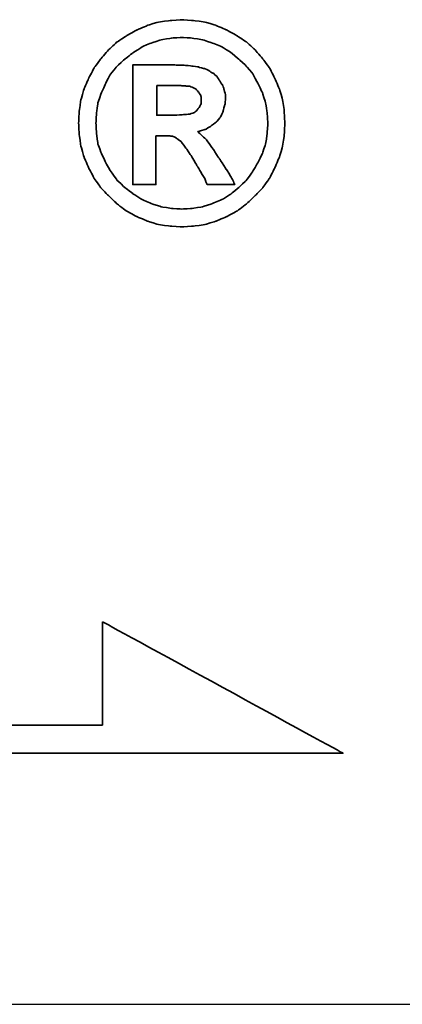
# Model space of a CAD drawing. Header units: millimetres. Extents: x 953 to 1193, y 90 to 173.
# Tile 36 of 42: x 1132.83 to 1133.258, y 109.2 to 110.301. Entities that reach past the tile are written whole.
import ezdxf

# ---------------------------------------------------------------- set-up
doc = ezdxf.new("R2010")
doc.units = ezdxf.units.MM
doc.header["$LTSCALE"] = 0.1
for name, color, linetype in [('DIM', 4, 'CONTINUOUS'), ('layer 1', 7, 'CONTINUOUS'), ('OUT', 3, 'CONTINUOUS')]:
    doc.layers.add(name, color=color, linetype=linetype)

# ---------------------------------------------------------------- blocks, each defined once
blk = doc.blocks.new('TBI MOTION logo(完整正式版)')
at = {"layer": 'layer 1', "color": 22, "lineweight": 35}
for points, knots in [([(81.20634, 4.98624), (81.20634, 4.98624), (81.18649, 5.32862), (81.18649, 5.32862), (81.18649, 5.32862), (81.18649, 5.32862), (81.13886, 5.66206), (81.13886, 5.66206), (81.13886, 5.66206), (81.13886, 5.66206), (81.04359, 5.97764), (81.04359, 5.97764), (81.04359, 5.97764), (81.04359, 5.97764), (80.91061, 6.29124), (80.91061, 6.29124), (80.91061, 6.29124), (80.91061, 6.29124), (80.75778, 6.58697), (80.75778, 6.58697), (80.75778, 6.58697), (80.75778, 6.58697), (80.5593, 6.85294), (80.5593, 6.85294), (80.5593, 6.85294), (80.5593, 6.85294), (80.33105, 7.1189), (80.33105, 7.1189), (80.33105, 7.1189), (80.33105, 7.1189), (80.09287, 7.33921), (80.09287, 7.33921), (80.09287, 7.33921), (80.09287, 7.33921), (79.815, 7.51982), (79.815, 7.51982), (79.815, 7.51982), (79.815, 7.51982), (79.51133, 7.69051), (79.51133, 7.69051), (79.51133, 7.69051), (79.51133, 7.69051), (79.19773, 7.8235), (79.19773, 7.8235), (79.19773, 7.8235), (79.19773, 7.8235), (78.88215, 7.91877), (78.88215, 7.91877), (78.88215, 7.91877), (78.88215, 7.91877), (78.54871, 7.95846), (78.54871, 7.95846), (78.54871, 7.95846), (78.54871, 7.95846), (78.21526, 7.98625), (78.21526, 7.98625), (78.21526, 7.98625), (78.21526, 7.98625), (77.87388, 7.95846), (77.87388, 7.95846), (77.87388, 7.95846), (77.87388, 7.95846), (77.54044, 7.91877), (77.54044, 7.91877), (77.54044, 7.91877), (77.54044, 7.91877), (77.22485, 7.8235), (77.22485, 7.8235), (77.22485, 7.8235), (77.22485, 7.8235), (76.91027, 7.69051), (76.91027, 7.69051), (76.91027, 7.69051), (76.91027, 7.69051), (76.6056, 7.51982), (76.6056, 7.51982), (76.6056, 7.51982), (76.6056, 7.51982), (76.32972, 7.33921), (76.32972, 7.33921), (76.32972, 7.33921), (76.32972, 7.33921), (76.09154, 7.1189), (76.09154, 7.1189), (76.09154, 7.1189), (76.09154, 7.1189), (75.86329, 6.85294), (75.86329, 6.85294), (75.86329, 6.85294), (75.86329, 6.85294), (75.66382, 6.58697), (75.66382, 6.58697), (75.66382, 6.58697), (75.66382, 6.58697), (75.51099, 6.29124), (75.51099, 6.29124), (75.51099, 6.29124), (75.51099, 6.29124), (75.37702, 5.97764), (75.37702, 5.97764), (75.37702, 5.97764), (75.37702, 5.97764), (75.28175, 5.66206), (75.28175, 5.66206), (75.28175, 5.66206), (75.28175, 5.66206), (75.23411, 5.32862), (75.23411, 5.32862), (75.23411, 5.32862), (75.23411, 5.32862), (75.21625, 4.98624), (75.21625, 4.98624), (75.21625, 4.98624), (75.21625, 4.98624), (75.23411, 4.6528), (75.23411, 4.6528), (75.23411, 4.6528), (75.23411, 4.6528), (75.28175, 4.32035), (75.28175, 4.32035), (75.28175, 4.32035), (75.28175, 4.32035), (75.37702, 3.99583), (75.37702, 3.99583), (75.37702, 3.99583), (75.37702, 3.99583), (75.51099, 3.68224), (75.51099, 3.68224), (75.51099, 3.68224), (75.51099, 3.68224), (75.66382, 3.38749), (75.66382, 3.38749), (75.66382, 3.38749), (75.66382, 3.38749), (75.86329, 3.10963), (75.86329, 3.10963), (75.86329, 3.10963), (75.86329, 3.10963), (76.09154, 2.87145), (76.09154, 2.87145), (76.09154, 2.87145), (76.09154, 2.87145), (76.32972, 2.6432), (76.32972, 2.6432), (76.32972, 2.6432), (76.32972, 2.6432), (76.6056, 2.43381), (76.6056, 2.43381), (76.6056, 2.43381), (76.6056, 2.43381), (76.91027, 2.27205), (76.91027, 2.27205), (76.91027, 2.27205), (76.91027, 2.27205), (77.22485, 2.13906), (77.22485, 2.13906), (77.22485, 2.13906), (77.22485, 2.13906), (77.54044, 2.0438), (77.54044, 2.0438), (77.54044, 2.0438), (77.54044, 2.0438), (77.87388, 1.99616), (77.87388, 1.99616), (77.87388, 1.99616), (77.87388, 1.99616), (78.21526, 1.97631), (78.21526, 1.97631), (78.21526, 1.97631), (78.21526, 1.97631), (78.54871, 1.99616), (78.54871, 1.99616), (78.54871, 1.99616), (78.54871, 1.99616), (78.88215, 2.0438), (78.88215, 2.0438), (78.88215, 2.0438), (78.88215, 2.0438), (79.19773, 2.13906), (79.19773, 2.13906), (79.19773, 2.13906), (79.19773, 2.13906), (79.51133, 2.27205), (79.51133, 2.27205), (79.51133, 2.27205), (79.51133, 2.27205), (79.815, 2.43381), (79.815, 2.43381), (79.815, 2.43381), (79.815, 2.43381), (80.09287, 2.6432), (80.09287, 2.6432), (80.09287, 2.6432), (80.09287, 2.6432), (80.33105, 2.87145), (80.33105, 2.87145), (80.33105, 2.87145), (80.33105, 2.87145), (80.5593, 3.10963), (80.5593, 3.10963), (80.5593, 3.10963), (80.5593, 3.10963), (80.75778, 3.38749), (80.75778, 3.38749), (80.75778, 3.38749), (80.75778, 3.38749), (80.91061, 3.68224), (80.91061, 3.68224), (80.91061, 3.68224), (80.91061, 3.68224), (81.04359, 3.99583), (81.04359, 3.99583), (81.04359, 3.99583), (81.04359, 3.99583), (81.13886, 4.32035), (81.13886, 4.32035), (81.13886, 4.32035), (81.13886, 4.32035), (81.18649, 4.6528), (81.18649, 4.6528), (81.18649, 4.6528), (81.18649, 4.6528), (81.20634, 4.98624), (81.20634, 4.98624)], [0, 0, 0, 0, 0.01785714, 0.01785714, 0.01785714, 0.01785715, 0.03571429, 0.03571429, 0.03571429, 0.0357143, 0.05357143, 0.05357143, 0.05357143, 0.05357144, 0.07142857, 0.07142857, 0.07142857, 0.07142858, 0.08928571, 0.08928571, 0.08928571, 0.08928572, 0.10714286, 0.10714286, 0.10714286, 0.10714287, 0.125, 0.125, 0.125, 0.12500001, 0.14285714, 0.14285714, 0.14285714, 0.14285715, 0.16071429, 0.16071429, 0.16071429, 0.1607143, 0.17857143, 0.17857143, 0.17857143, 0.17857144, 0.19642857, 0.19642857, 0.19642857, 0.19642858, 0.21428571, 0.21428571, 0.21428571, 0.21428572, 0.23214286, 0.23214286, 0.23214286, 0.23214287, 0.25, 0.25, 0.25, 0.25000001, 0.26785714, 0.26785714, 0.26785714, 0.26785715, 0.28571429, 0.28571429, 0.28571429, 0.2857143, 0.30357143, 0.30357143, 0.30357143, 0.30357144, 0.32142857, 0.32142857, 0.32142857, 0.32142858, 0.33928571, 0.33928571, 0.33928571, 0.33928572, 0.35714286, 0.35714286, 0.35714286, 0.35714287, 0.375, 0.375, 0.375, 0.37500001, 0.39285714, 0.39285714, 0.39285714, 0.39285715, 0.41071429, 0.41071429, 0.41071429, 0.4107143, 0.42857143, 0.42857143, 0.42857143, 0.42857144, 0.44642857, 0.44642857, 0.44642857, 0.44642858, 0.46428571, 0.46428571, 0.46428571, 0.46428572, 0.48214286, 0.48214286, 0.48214286, 0.48214287, 0.5, 0.5, 0.5, 0.50000001, 0.51785714, 0.51785714, 0.51785714, 0.51785715, 0.53571429, 0.53571429, 0.53571429, 0.5357143, 0.55357143, 0.55357143, 0.55357143, 0.55357144, 0.57142857, 0.57142857, 0.57142857, 0.57142858, 0.58928571, 0.58928571, 0.58928571, 0.58928572, 0.60714286, 0.60714286, 0.60714286, 0.60714287, 0.625, 0.625, 0.625, 0.62500001, 0.64285714, 0.64285714, 0.64285714, 0.64285715, 0.66071429, 0.66071429, 0.66071429, 0.6607143, 0.67857143, 0.67857143, 0.67857143, 0.67857144, 0.69642857, 0.69642857, 0.69642857, 0.69642858, 0.71428571, 0.71428571, 0.71428571, 0.71428572, 0.73214286, 0.73214286, 0.73214286, 0.73214287, 0.75, 0.75, 0.75, 0.75000001, 0.76785714, 0.76785714, 0.76785714, 0.76785715, 0.78571429, 0.78571429, 0.78571429, 0.7857143, 0.80357143, 0.80357143, 0.80357143, 0.80357144, 0.82142857, 0.82142857, 0.82142857, 0.82142858, 0.83928571, 0.83928571, 0.83928571, 0.83928572, 0.85714286, 0.85714286, 0.85714286, 0.85714287, 0.875, 0.875, 0.875, 0.87500001, 0.89285714, 0.89285714, 0.89285714, 0.89285715, 0.91071429, 0.91071429, 0.91071429, 0.9107143, 0.92857143, 0.92857143, 0.92857143, 0.92857144, 0.94642857, 0.94642857, 0.94642857, 0.94642858, 0.96428571, 0.96428571, 0.96428571, 0.96428572, 0.98214286, 0.98214286, 0.98214286, 0.98214287, 1, 1, 1, 1]), ([(80.71014, 4.98624), (80.71014, 4.98624), (80.69129, 5.29091), (80.69129, 5.29091), (80.69129, 5.29091), (80.69129, 5.29091), (80.64464, 5.57672), (80.64464, 5.57672), (80.64464, 5.57672), (80.64464, 5.57672), (80.54937, 5.87245), (80.54937, 5.87245), (80.54937, 5.87245), (80.54937, 5.87245), (80.41639, 6.14833), (80.41639, 6.14833), (80.41639, 6.14833), (80.41639, 6.14833), (80.27349, 6.41429), (80.27349, 6.41429), (80.27349, 6.41429), (80.27349, 6.41429), (80.08295, 6.64255), (80.08295, 6.64255), (80.08295, 6.64255), (80.08295, 6.64255), (79.86264, 6.84301), (79.86264, 6.84301), (79.86264, 6.84301), (79.86264, 6.84301), (79.63439, 7.03355), (79.63439, 7.03355), (79.63439, 7.03355), (79.63439, 7.03355), (79.37835, 7.1963), (79.37835, 7.1963), (79.37835, 7.1963), (79.37835, 7.1963), (79.10246, 7.30944), (79.10246, 7.30944), (79.10246, 7.30944), (79.10246, 7.30944), (78.81665, 7.40471), (78.81665, 7.40471), (78.81665, 7.40471), (78.81665, 7.40471), (78.511, 7.45234), (78.511, 7.45234), (78.511, 7.45234), (78.511, 7.45234), (78.21526, 7.47219), (78.21526, 7.47219), (78.21526, 7.47219), (78.21526, 7.47219), (77.9106, 7.45234), (77.9106, 7.45234), (77.9106, 7.45234), (77.9106, 7.45234), (77.61685, 7.40471), (77.61685, 7.40471), (77.61685, 7.40471), (77.61685, 7.40471), (77.32012, 7.30944), (77.32012, 7.30944), (77.32012, 7.30944), (77.32012, 7.30944), (77.06309, 7.1963), (77.06309, 7.1963), (77.06309, 7.1963), (77.06309, 7.1963), (76.80606, 7.03355), (76.80606, 7.03355), (76.80606, 7.03355), (76.80606, 7.03355), (76.55797, 6.84301), (76.55797, 6.84301), (76.55797, 6.84301), (76.55797, 6.84301), (76.34063, 6.64255), (76.34063, 6.64255), (76.34063, 6.64255), (76.34063, 6.64255), (76.1491, 6.41429), (76.1491, 6.41429), (76.1491, 6.41429), (76.1491, 6.41429), (76.0062, 6.14833), (76.0062, 6.14833), (76.0062, 6.14833), (76.0062, 6.14833), (75.88314, 5.87245), (75.88314, 5.87245), (75.88314, 5.87245), (75.88314, 5.87245), (75.77794, 5.57672), (75.77794, 5.57672), (75.77794, 5.57672), (75.77794, 5.57672), (75.73924, 5.29091), (75.73924, 5.29091), (75.73924, 5.29091), (75.73924, 5.29091), (75.72039, 4.98624), (75.72039, 4.98624), (75.72039, 4.98624), (75.72039, 4.98624), (75.73924, 4.67165), (75.73924, 4.67165), (75.73924, 4.67165), (75.73924, 4.67165), (75.77794, 4.37791), (75.77794, 4.37791), (75.77794, 4.37791), (75.77794, 4.37791), (75.88314, 4.10102), (75.88314, 4.10102), (75.88314, 4.10102), (75.88314, 4.10102), (76.0062, 3.83407), (76.0062, 3.83407), (76.0062, 3.83407), (76.0062, 3.83407), (76.15902, 3.56811), (76.15902, 3.56811), (76.15902, 3.56811), (76.15902, 3.56811), (76.34063, 3.32001), (76.34063, 3.32001), (76.34063, 3.32001), (76.34063, 3.32001), (76.55797, 3.11955), (76.55797, 3.11955), (76.55797, 3.11955), (76.55797, 3.11955), (76.80606, 2.92901), (76.80606, 2.92901), (76.80606, 2.92901), (76.80606, 2.92901), (77.06309, 2.76725), (77.06309, 2.76725), (77.06309, 2.76725), (77.06309, 2.76725), (77.32012, 2.65412), (77.32012, 2.65412), (77.32012, 2.65412), (77.32012, 2.65412), (77.61685, 2.55786), (77.61685, 2.55786), (77.61685, 2.55786), (77.61685, 2.55786), (77.9106, 2.51022), (77.9106, 2.51022), (77.9106, 2.51022), (77.9106, 2.51022), (78.21526, 2.49137), (78.21526, 2.49137), (78.21526, 2.49137), (78.21526, 2.49137), (78.511, 2.51022), (78.511, 2.51022), (78.511, 2.51022), (78.511, 2.51022), (78.81665, 2.55786), (78.81665, 2.55786), (78.81665, 2.55786), (78.81665, 2.55786), (79.10246, 2.65412), (79.10246, 2.65412), (79.10246, 2.65412), (79.10246, 2.65412), (79.37835, 2.76725), (79.37835, 2.76725), (79.37835, 2.76725), (79.37835, 2.76725), (79.63439, 2.92901), (79.63439, 2.92901), (79.63439, 2.92901), (79.63439, 2.92901), (79.86264, 3.11955), (79.86264, 3.11955), (79.86264, 3.11955), (79.86264, 3.11955), (80.08295, 3.32001), (80.08295, 3.32001), (80.08295, 3.32001), (80.08295, 3.32001), (80.26356, 3.56811), (80.26356, 3.56811), (80.26356, 3.56811), (80.26356, 3.56811), (80.41639, 3.83407), (80.41639, 3.83407), (80.41639, 3.83407), (80.41639, 3.83407), (80.54937, 4.10102), (80.54937, 4.10102), (80.54937, 4.10102), (80.54937, 4.10102), (80.64464, 4.37791), (80.64464, 4.37791), (80.64464, 4.37791), (80.64464, 4.37791), (80.69129, 4.67165), (80.69129, 4.67165), (80.69129, 4.67165), (80.69129, 4.67165), (80.71014, 4.98624), (80.71014, 4.98624)], [0, 0, 0, 0, 0.01923077, 0.01923077, 0.01923077, 0.01923078, 0.03846154, 0.03846154, 0.03846154, 0.03846155, 0.05769231, 0.05769231, 0.05769231, 0.05769232, 0.07692308, 0.07692308, 0.07692308, 0.07692309, 0.09615385, 0.09615385, 0.09615385, 0.09615386, 0.11538462, 0.11538462, 0.11538462, 0.11538463, 0.13461538, 0.13461538, 0.13461538, 0.13461539, 0.15384615, 0.15384615, 0.15384615, 0.15384616, 0.17307692, 0.17307692, 0.17307692, 0.17307693, 0.19230769, 0.19230769, 0.19230769, 0.1923077, 0.21153846, 0.21153846, 0.21153846, 0.21153847, 0.23076923, 0.23076923, 0.23076923, 0.23076924, 0.25, 0.25, 0.25, 0.25000001, 0.26923077, 0.26923077, 0.26923077, 0.26923078, 0.28846154, 0.28846154, 0.28846154, 0.28846155, 0.30769231, 0.30769231, 0.30769231, 0.30769232, 0.32692308, 0.32692308, 0.32692308, 0.32692309, 0.34615385, 0.34615385, 0.34615385, 0.34615386, 0.36538462, 0.36538462, 0.36538462, 0.36538463, 0.38461538, 0.38461538, 0.38461538, 0.38461539, 0.40384615, 0.40384615, 0.40384615, 0.40384616, 0.42307692, 0.42307692, 0.42307692, 0.42307693, 0.44230769, 0.44230769, 0.44230769, 0.4423077, 0.46153846, 0.46153846, 0.46153846, 0.46153847, 0.48076923, 0.48076923, 0.48076923, 0.48076924, 0.5, 0.5, 0.5, 0.50000001, 0.51923077, 0.51923077, 0.51923077, 0.51923078, 0.53846154, 0.53846154, 0.53846154, 0.53846155, 0.55769231, 0.55769231, 0.55769231, 0.55769232, 0.57692308, 0.57692308, 0.57692308, 0.57692309, 0.59615385, 0.59615385, 0.59615385, 0.59615386, 0.61538462, 0.61538462, 0.61538462, 0.61538463, 0.63461538, 0.63461538, 0.63461538, 0.63461539, 0.65384615, 0.65384615, 0.65384615, 0.65384616, 0.67307692, 0.67307692, 0.67307692, 0.67307693, 0.69230769, 0.69230769, 0.69230769, 0.6923077, 0.71153846, 0.71153846, 0.71153846, 0.71153847, 0.73076923, 0.73076923, 0.73076923, 0.73076924, 0.75, 0.75, 0.75, 0.75000001, 0.76923077, 0.76923077, 0.76923077, 0.76923078, 0.78846154, 0.78846154, 0.78846154, 0.78846155, 0.80769231, 0.80769231, 0.80769231, 0.80769232, 0.82692308, 0.82692308, 0.82692308, 0.82692309, 0.84615385, 0.84615385, 0.84615385, 0.84615386, 0.86538462, 0.86538462, 0.86538462, 0.86538463, 0.88461538, 0.88461538, 0.88461538, 0.88461539, 0.90384615, 0.90384615, 0.90384615, 0.90384616, 0.92307692, 0.92307692, 0.92307692, 0.92307693, 0.94230769, 0.94230769, 0.94230769, 0.9423077, 0.96153846, 0.96153846, 0.96153846, 0.96153847, 0.98076923, 0.98076923, 0.98076923, 0.98076924, 1, 1, 1, 1]), ([(76.78721, 3.2823), (76.78721, 3.2823), (76.78721, 3.32001), (76.78721, 3.32001), (76.78721, 3.32001), (76.78721, 3.32001), (76.78721, 3.42422), (76.78721, 3.42422), (76.78721, 3.42422), (76.78721, 3.42422), (76.78721, 3.59689), (76.78721, 3.59689), (76.78721, 3.59689), (76.78721, 3.59689), (76.78721, 3.80529), (76.78721, 3.80529), (76.78721, 3.80529), (76.78721, 3.80529), (76.78721, 4.0524), (76.78721, 4.0524), (76.78721, 4.0524), (76.78721, 4.0524), (76.78721, 4.32035), (76.78721, 4.32035), (76.78721, 4.32035), (76.78721, 4.32035), (76.78721, 4.92868), (76.78721, 4.92868), (76.78721, 4.92868), (76.78721, 4.92868), (76.78721, 5.53801), (76.78721, 5.53801), (76.78721, 5.53801), (76.78721, 5.53801), (76.78721, 5.82482), (76.78721, 5.82482), (76.78721, 5.82482), (76.78721, 5.82482), (76.78721, 6.07291), (76.78721, 6.07291), (76.78721, 6.07291), (76.78721, 6.07291), (76.78721, 6.30017), (76.78721, 6.30017), (76.78721, 6.30017), (76.78721, 6.30017), (76.78721, 6.45399), (76.78721, 6.45399), (76.78721, 6.45399), (76.78721, 6.45399), (76.78721, 6.5572), (76.78721, 6.5572), (76.78721, 6.5572), (76.78721, 6.5572), (76.78721, 6.59689), (76.78721, 6.59689), (76.78721, 6.59689), (76.78721, 6.59689), (76.78721, 6.67232), (76.78721, 6.67232), (76.78721, 6.67232), (76.78721, 6.67232), (76.8537, 6.67232), (76.8537, 6.67232), (76.8537, 6.67232), (76.8537, 6.67232), (76.87355, 6.67232), (76.87355, 6.67232), (76.87355, 6.67232), (76.87355, 6.67232), (76.91027, 6.67232), (76.91027, 6.67232), (76.91027, 6.67232), (76.91027, 6.67232), (77.04424, 6.67232), (77.04424, 6.67232), (77.04424, 6.67232), (77.04424, 6.67232), (77.22485, 6.67232), (77.22485, 6.67232), (77.22485, 6.67232), (77.22485, 6.67232), (77.43524, 6.67232), (77.43524, 6.67232), (77.43524, 6.67232), (77.43524, 6.67232), (77.65357, 6.67232), (77.65357, 6.67232), (77.65357, 6.67232), (77.65357, 6.67232), (77.82625, 6.67232), (77.82625, 6.67232), (77.82625, 6.67232), (77.82625, 6.67232), (77.94037, 6.67232), (77.94037, 6.67232), (77.94037, 6.67232), (77.94037, 6.67232), (77.97709, 6.67232), (77.97709, 6.67232), (77.97709, 6.67232), (77.97709, 6.67232), (77.99694, 6.67232), (77.99694, 6.67232), (77.99694, 6.67232), (77.99694, 6.67232), (78.00686, 6.67232), (78.00686, 6.67232), (78.00686, 6.67232), (78.00686, 6.67232), (78.28275, 6.6624), (78.28275, 6.6624), (78.28275, 6.6624), (78.28275, 6.6624), (78.50107, 6.64255), (78.50107, 6.64255), (78.50107, 6.64255), (78.50107, 6.64255), (78.511, 6.64255), (78.511, 6.64255), (78.511, 6.64255), (78.511, 6.64255), (78.70154, 6.61476), (78.70154, 6.61476), (78.70154, 6.61476), (78.70154, 6.61476), (78.70154, 6.60483), (78.70154, 6.60483), (78.70154, 6.60483), (78.70154, 6.60483), (78.86429, 6.56713), (78.86429, 6.56713), (78.86429, 6.56713), (78.86429, 6.56713), (78.87223, 6.56713), (78.87223, 6.56713), (78.87223, 6.56713), (78.87223, 6.56713), (78.99727, 6.51056), (78.99727, 6.51056), (78.99727, 6.51056), (78.99727, 6.51056), (79.00719, 6.51056), (79.00719, 6.51056), (79.00719, 6.51056), (79.00719, 6.51056), (79.00719, 6.50162), (79.00719, 6.50162), (79.00719, 6.50162), (79.00719, 6.50162), (79.1104, 6.43415), (79.1104, 6.43415), (79.1104, 6.43415), (79.1104, 6.43415), (79.12132, 6.43415), (79.12132, 6.43415), (79.12132, 6.43415), (79.12132, 6.43415), (79.22552, 6.34781), (79.22552, 6.34781), (79.22552, 6.34781), (79.22552, 6.34781), (79.23544, 6.33888), (79.23544, 6.33888), (79.23544, 6.33888), (79.23544, 6.33888), (79.23544, 6.32895), (79.23544, 6.32895), (79.23544, 6.32895), (79.23544, 6.32895), (79.31087, 6.21483), (79.31087, 6.21483), (79.31087, 6.21483), (79.31087, 6.21483), (79.38629, 6.1007), (79.38629, 6.1007), (79.38629, 6.1007), (79.38629, 6.1007), (79.3972, 6.1007), (79.3972, 6.1007), (79.3972, 6.1007), (79.3972, 6.1007), (79.3972, 6.09078), (79.3972, 6.09078), (79.3972, 6.09078), (79.3972, 6.09078), (79.43392, 5.97764), (79.43392, 5.97764), (79.43392, 5.97764), (79.43392, 5.97764), (79.43392, 5.96772), (79.43392, 5.96772), (79.43392, 5.96772), (79.43392, 5.96772), (79.47362, 5.83474), (79.47362, 5.83474), (79.47362, 5.83474), (79.47362, 5.83474), (79.48156, 5.82482), (79.48156, 5.82482), (79.48156, 5.82482), (79.48156, 5.82482), (79.48156, 5.69977), (79.48156, 5.69977), (79.48156, 5.69977), (79.48156, 5.69977), (79.48156, 5.69183), (79.48156, 5.69183), (79.48156, 5.69183), (79.48156, 5.69183), (79.4637, 5.51915), (79.4637, 5.51915), (79.4637, 5.51915), (79.4637, 5.51915), (79.4637, 5.51122), (79.4637, 5.51122), (79.4637, 5.51122), (79.4637, 5.51122), (79.45377, 5.51122), (79.45377, 5.51122), (79.45377, 5.51122), (79.45377, 5.51122), (79.41507, 5.34847), (79.41507, 5.34847), (79.41507, 5.34847), (79.41507, 5.34847), (79.41507, 5.33854), (79.41507, 5.33854), (79.41507, 5.33854), (79.41507, 5.33854), (79.41507, 5.32862), (79.41507, 5.32862), (79.41507, 5.32862), (79.41507, 5.32862), (79.33865, 5.16785), (79.33865, 5.16785), (79.33865, 5.16785), (79.33865, 5.16785), (79.33071, 5.15693), (79.33071, 5.15693), (79.33071, 5.15693), (79.33071, 5.15693), (79.2156, 5.02495), (79.2156, 5.02495), (79.2156, 5.02495), (79.2156, 5.02495), (79.20567, 5.01502), (79.20567, 5.01502), (79.20567, 5.01502), (79.20567, 5.01502), (79.05483, 4.89991), (79.05483, 4.89991), (79.05483, 4.89991), (79.05483, 4.89991), (79.04491, 4.89197), (79.04491, 4.89197), (79.04491, 4.89197), (79.04491, 4.89197), (78.89208, 4.7967), (78.89208, 4.7967), (78.89208, 4.7967), (78.89208, 4.7967), (78.88215, 4.7967), (78.88215, 4.7967), (78.88215, 4.7967), (78.88215, 4.7967), (78.69161, 4.73913), (78.69161, 4.73913), (78.69161, 4.73913), (78.69161, 4.73913), (78.68169, 4.73913), (78.68169, 4.73913), (78.68169, 4.73913), (78.68169, 4.73913), (78.68169, 4.72921), (78.68169, 4.72921), (78.68169, 4.72921), (78.68169, 4.72921), (78.78688, 4.63394), (78.78688, 4.63394), (78.78688, 4.63394), (78.78688, 4.63394), (78.902, 4.52875), (78.902, 4.52875), (78.902, 4.52875), (78.902, 4.52875), (78.91093, 4.52081), (78.91093, 4.52081), (78.91093, 4.52081), (78.91093, 4.52081), (79.02506, 4.36798), (79.02506, 4.36798), (79.02506, 4.36798), (79.02506, 4.36798), (79.1501, 4.1953), (79.1501, 4.1953), (79.1501, 4.1953), (79.1501, 4.1953), (79.1501, 4.18736), (79.1501, 4.18736), (79.1501, 4.18736), (79.1501, 4.18736), (79.29201, 3.96705), (79.29201, 3.96705), (79.29201, 3.96705), (79.29201, 3.96705), (79.31087, 3.93828), (79.31087, 3.93828), (79.31087, 3.93828), (79.31087, 3.93828), (79.32079, 3.93828), (79.32079, 3.93828), (79.32079, 3.93828), (79.32079, 3.93828), (79.3585, 3.87178), (79.3585, 3.87178), (79.3585, 3.87178), (79.3585, 3.87178), (79.50141, 3.64353), (79.50141, 3.64353), (79.50141, 3.64353), (79.50141, 3.64353), (79.51133, 3.64353), (79.51133, 3.64353), (79.51133, 3.64353), (79.51133, 3.64353), (79.64431, 3.41528), (79.64431, 3.41528), (79.64431, 3.41528), (79.64431, 3.41528), (79.68202, 3.3478), (79.68202, 3.3478), (79.68202, 3.3478), (79.68202, 3.3478), (79.70187, 3.31009), (79.70187, 3.31009), (79.70187, 3.31009), (79.70187, 3.31009), (79.7495, 3.2049), (79.7495, 3.2049), (79.7495, 3.2049), (79.7495, 3.2049), (79.64431, 3.2049), (79.64431, 3.2049), (79.64431, 3.2049), (79.64431, 3.2049), (79.62546, 3.2049), (79.62546, 3.2049), (79.62546, 3.2049), (79.62546, 3.2049), (79.53912, 3.2049), (79.53912, 3.2049), (79.53912, 3.2049), (79.53912, 3.2049), (79.31087, 3.2049), (79.31087, 3.2049), (79.31087, 3.2049), (79.31087, 3.2049), (79.08262, 3.2049), (79.08262, 3.2049), (79.08262, 3.2049), (79.08262, 3.2049), (79.00719, 3.2049), (79.00719, 3.2049), (79.00719, 3.2049), (79.00719, 3.2049), (78.98735, 3.2049), (78.98735, 3.2049), (78.98735, 3.2049), (78.98735, 3.2049), (78.94964, 3.2049), (78.94964, 3.2049), (78.94964, 3.2049), (78.94964, 3.2049), (78.92979, 3.24459), (78.92979, 3.24459), (78.92979, 3.24459), (78.92979, 3.24459), (78.91093, 3.2823), (78.91093, 3.2823), (78.91093, 3.2823), (78.91093, 3.2823), (78.91093, 3.29223), (78.91093, 3.29223), (78.91093, 3.29223), (78.91093, 3.29223), (78.89208, 3.3478), (78.89208, 3.3478), (78.89208, 3.3478), (78.89208, 3.3478), (78.78688, 3.52048), (78.78688, 3.52048), (78.78688, 3.52048), (78.78688, 3.52048), (78.69161, 3.7001), (78.69161, 3.7001), (78.69161, 3.7001), (78.69161, 3.7001), (78.6539, 3.7388), (78.6539, 3.7388), (78.6539, 3.7388), (78.6539, 3.7388), (78.64398, 3.74873), (78.64398, 3.74873), (78.64398, 3.74873), (78.64398, 3.74873), (78.64398, 3.75766), (78.64398, 3.75766), (78.64398, 3.75766), (78.64398, 3.75766), (78.63405, 3.78644), (78.63405, 3.78644), (78.63405, 3.78644), (78.63405, 3.78644), (78.48321, 4.04347), (78.48321, 4.04347), (78.48321, 4.04347), (78.48321, 4.04347), (78.33038, 4.2618), (78.33038, 4.2618), (78.33038, 4.2618), (78.33038, 4.2618), (78.20732, 4.43447), (78.20732, 4.43447), (78.20732, 4.43447), (78.20732, 4.43447), (78.09221, 4.52081), (78.09221, 4.52081), (78.09221, 4.52081), (78.09221, 4.52081), (78.02472, 4.56845), (78.02472, 4.56845), (78.02472, 4.56845), (78.02472, 4.56845), (77.9493, 4.60616), (77.9493, 4.60616), (77.9493, 4.60616), (77.9493, 4.60616), (77.8451, 4.61608), (77.8451, 4.61608), (77.8451, 4.61608), (77.8451, 4.61608), (77.71113, 4.61608), (77.71113, 4.61608), (77.71113, 4.61608), (77.71113, 4.61608), (77.69128, 4.61608), (77.69128, 4.61608), (77.69128, 4.61608), (77.69128, 4.61608), (77.67342, 4.61608), (77.67342, 4.61608), (77.67342, 4.61608), (77.67342, 4.61608), (77.5583, 4.61608), (77.5583, 4.61608), (77.5583, 4.61608), (77.5583, 4.61608), (77.46303, 4.61608), (77.46303, 4.61608), (77.46303, 4.61608), (77.46303, 4.61608), (77.46303, 4.54761), (77.46303, 4.54761), (77.46303, 4.54761), (77.46303, 4.54761), (77.46303, 4.47318), (77.46303, 4.47318), (77.46303, 4.47318), (77.46303, 4.47318), (77.46303, 4.24294), (77.46303, 4.24294), (77.46303, 4.24294), (77.46303, 4.24294), (77.46303, 3.99583), (77.46303, 3.99583), (77.46303, 3.99583), (77.46303, 3.99583), (77.46303, 3.72888), (77.46303, 3.72888), (77.46303, 3.72888), (77.46303, 3.72888), (77.46303, 3.51055), (77.46303, 3.51055), (77.46303, 3.51055), (77.46303, 3.51055), (77.46303, 3.42422), (77.46303, 3.42422), (77.46303, 3.42422), (77.46303, 3.42422), (77.46303, 3.35773), (77.46303, 3.35773), (77.46303, 3.35773), (77.46303, 3.35773), (77.46303, 3.30017), (77.46303, 3.30017), (77.46303, 3.30017), (77.46303, 3.30017), (77.46303, 3.2823), (77.46303, 3.2823), (77.46303, 3.2823), (77.46303, 3.2823), (77.46303, 3.2049), (77.46303, 3.2049), (77.46303, 3.2049), (77.46303, 3.2049), (77.39753, 3.2049), (77.39753, 3.2049), (77.39753, 3.2049), (77.39753, 3.2049), (77.37768, 3.2049), (77.37768, 3.2049), (77.37768, 3.2049), (77.37768, 3.2049), (77.32012, 3.2049), (77.32012, 3.2049), (77.32012, 3.2049), (77.32012, 3.2049), (77.12165, 3.2049), (77.12165, 3.2049), (77.12165, 3.2049), (77.12165, 3.2049), (76.94897, 3.2049), (76.94897, 3.2049), (76.94897, 3.2049), (76.94897, 3.2049), (76.8924, 3.2049), (76.8924, 3.2049), (76.8924, 3.2049), (76.8924, 3.2049), (76.8537, 3.2049), (76.8537, 3.2049), (76.8537, 3.2049), (76.8537, 3.2049), (76.78721, 3.2049), (76.78721, 3.2049), (76.78721, 3.2049), (76.78721, 3.2049), (76.78721, 3.2823), (76.78721, 3.2823)], [0, 0, 0, 0, 0.00740741, 0.00740741, 0.00740741, 0.00740742, 0.01481481, 0.01481481, 0.01481481, 0.01481482, 0.02222222, 0.02222222, 0.02222222, 0.02222223, 0.02962963, 0.02962963, 0.02962963, 0.02962964, 0.03703704, 0.03703704, 0.03703704, 0.03703705, 0.04444444, 0.04444444, 0.04444444, 0.04444445, 0.05185185, 0.05185185, 0.05185185, 0.05185186, 0.05925926, 0.05925926, 0.05925926, 0.05925927, 0.06666667, 0.06666667, 0.06666667, 0.06666668, 0.07407407, 0.07407407, 0.07407407, 0.07407408, 0.08148148, 0.08148148, 0.08148148, 0.08148149, 0.08888889, 0.08888889, 0.08888889, 0.0888889, 0.0962963, 0.0962963, 0.0962963, 0.09629631, 0.1037037, 0.1037037, 0.1037037, 0.10370371, 0.11111111, 0.11111111, 0.11111111, 0.11111112, 0.11851852, 0.11851852, 0.11851852, 0.11851853, 0.12592593, 0.12592593, 0.12592593, 0.12592594, 0.13333333, 0.13333333, 0.13333333, 0.13333334, 0.14074074, 0.14074074, 0.14074074, 0.14074075, 0.14814815, 0.14814815, 0.14814815, 0.14814816, 0.15555556, 0.15555556, 0.15555556, 0.15555557, 0.16296296, 0.16296296, 0.16296296, 0.16296297, 0.17037037, 0.17037037, 0.17037037, 0.17037038, 0.17777778, 0.17777778, 0.17777778, 0.17777779, 0.18518519, 0.18518519, 0.18518519, 0.1851852, 0.19259259, 0.19259259, 0.19259259, 0.1925926, 0.2, 0.2, 0.2, 0.20000001, 0.20740741, 0.20740741, 0.20740741, 0.20740742, 0.21481481, 0.21481481, 0.21481481, 0.21481482, 0.22222222, 0.22222222, 0.22222222, 0.22222223, 0.22962963, 0.22962963, 0.22962963, 0.22962964, 0.23703704, 0.23703704, 0.23703704, 0.23703705, 0.24444444, 0.24444444, 0.24444444, 0.24444445, 0.25185185, 0.25185185, 0.25185185, 0.25185186, 0.25925926, 0.25925926, 0.25925926, 0.25925927, 0.26666667, 0.26666667, 0.26666667, 0.26666668, 0.27407407, 0.27407407, 0.27407407, 0.27407408, 0.28148148, 0.28148148, 0.28148148, 0.28148149, 0.28888889, 0.28888889, 0.28888889, 0.2888889, 0.2962963, 0.2962963, 0.2962963, 0.29629631, 0.3037037, 0.3037037, 0.3037037, 0.30370371, 0.31111111, 0.31111111, 0.31111111, 0.31111112, 0.31851852, 0.31851852, 0.31851852, 0.31851853, 0.32592593, 0.32592593, 0.32592593, 0.32592594, 0.33333333, 0.33333333, 0.33333333, 0.33333334, 0.34074074, 0.34074074, 0.34074074, 0.34074075, 0.34814815, 0.34814815, 0.34814815, 0.34814816, 0.35555556, 0.35555556, 0.35555556, 0.35555557, 0.36296296, 0.36296296, 0.36296296, 0.36296297, 0.37037037, 0.37037037, 0.37037037, 0.37037038, 0.37777778, 0.37777778, 0.37777778, 0.37777779, 0.38518519, 0.38518519, 0.38518519, 0.3851852, 0.39259259, 0.39259259, 0.39259259, 0.3925926, 0.4, 0.4, 0.4, 0.40000001, 0.40740741, 0.40740741, 0.40740741, 0.40740742, 0.41481481, 0.41481481, 0.41481481, 0.41481482, 0.42222222, 0.42222222, 0.42222222, 0.42222223, 0.42962963, 0.42962963, 0.42962963, 0.42962964, 0.43703704, 0.43703704, 0.43703704, 0.43703705, 0.44444444, 0.44444444, 0.44444444, 0.44444445, 0.45185185, 0.45185185, 0.45185185, 0.45185186, 0.45925926, 0.45925926, 0.45925926, 0.45925927, 0.46666667, 0.46666667, 0.46666667, 0.46666668, 0.47407407, 0.47407407, 0.47407407, 0.47407408, 0.48148148, 0.48148148, 0.48148148, 0.48148149, 0.48888889, 0.48888889, 0.48888889, 0.4888889, 0.4962963, 0.4962963, 0.4962963, 0.49629631, 0.5037037, 0.5037037, 0.5037037, 0.50370371, 0.51111111, 0.51111111, 0.51111111, 0.51111112, 0.51851852, 0.51851852, 0.51851852, 0.51851853, 0.52592593, 0.52592593, 0.52592593, 0.52592594, 0.53333333, 0.53333333, 0.53333333, 0.53333334, 0.54074074, 0.54074074, 0.54074074, 0.54074075, 0.54814815, 0.54814815, 0.54814815, 0.54814816, 0.55555556, 0.55555556, 0.55555556, 0.55555557, 0.56296296, 0.56296296, 0.56296296, 0.56296297, 0.57037037, 0.57037037, 0.57037037, 0.57037038, 0.57777778, 0.57777778, 0.57777778, 0.57777779, 0.58518519, 0.58518519, 0.58518519, 0.5851852, 0.59259259, 0.59259259, 0.59259259, 0.5925926, 0.6, 0.6, 0.6, 0.60000001, 0.60740741, 0.60740741, 0.60740741, 0.60740742, 0.61481481, 0.61481481, 0.61481481, 0.61481482, 0.62222222, 0.62222222, 0.62222222, 0.62222223, 0.62962963, 0.62962963, 0.62962963, 0.62962964, 0.63703704, 0.63703704, 0.63703704, 0.63703705, 0.64444444, 0.64444444, 0.64444444, 0.64444445, 0.65185185, 0.65185185, 0.65185185, 0.65185186, 0.65925926, 0.65925926, 0.65925926, 0.65925927, 0.66666667, 0.66666667, 0.66666667, 0.66666668, 0.67407407, 0.67407407, 0.67407407, 0.67407408, 0.68148148, 0.68148148, 0.68148148, 0.68148149, 0.68888889, 0.68888889, 0.68888889, 0.6888889, 0.6962963, 0.6962963, 0.6962963, 0.69629631, 0.7037037, 0.7037037, 0.7037037, 0.70370371, 0.71111111, 0.71111111, 0.71111111, 0.71111112, 0.71851852, 0.71851852, 0.71851852, 0.71851853, 0.72592593, 0.72592593, 0.72592593, 0.72592594, 0.73333333, 0.73333333, 0.73333333, 0.73333334, 0.74074074, 0.74074074, 0.74074074, 0.74074075, 0.74814815, 0.74814815, 0.74814815, 0.74814816, 0.75555556, 0.75555556, 0.75555556, 0.75555557, 0.76296296, 0.76296296, 0.76296296, 0.76296297, 0.77037037, 0.77037037, 0.77037037, 0.77037038, 0.77777778, 0.77777778, 0.77777778, 0.77777779, 0.78518519, 0.78518519, 0.78518519, 0.7851852, 0.79259259, 0.79259259, 0.79259259, 0.7925926, 0.8, 0.8, 0.8, 0.80000001, 0.80740741, 0.80740741, 0.80740741, 0.80740742, 0.81481481, 0.81481481, 0.81481481, 0.81481482, 0.82222222, 0.82222222, 0.82222222, 0.82222223, 0.82962963, 0.82962963, 0.82962963, 0.82962964, 0.83703704, 0.83703704, 0.83703704, 0.83703705, 0.84444444, 0.84444444, 0.84444444, 0.84444445, 0.85185185, 0.85185185, 0.85185185, 0.85185186, 0.85925926, 0.85925926, 0.85925926, 0.85925927, 0.86666667, 0.86666667, 0.86666667, 0.86666668, 0.87407407, 0.87407407, 0.87407407, 0.87407408, 0.88148148, 0.88148148, 0.88148148, 0.88148149, 0.88888889, 0.88888889, 0.88888889, 0.8888889, 0.8962963, 0.8962963, 0.8962963, 0.89629631, 0.9037037, 0.9037037, 0.9037037, 0.90370371, 0.91111111, 0.91111111, 0.91111111, 0.91111112, 0.91851852, 0.91851852, 0.91851852, 0.91851853, 0.92592593, 0.92592593, 0.92592593, 0.92592594, 0.93333333, 0.93333333, 0.93333333, 0.93333334, 0.94074074, 0.94074074, 0.94074074, 0.94074075, 0.94814815, 0.94814815, 0.94814815, 0.94814816, 0.95555556, 0.95555556, 0.95555556, 0.95555557, 0.96296296, 0.96296296, 0.96296296, 0.96296297, 0.97037037, 0.97037037, 0.97037037, 0.97037038, 0.97777778, 0.97777778, 0.97777778, 0.97777779, 0.98518519, 0.98518519, 0.98518519, 0.9851852, 0.99259259, 0.99259259, 0.99259259, 0.9925926, 1, 1, 1, 1]), ([(77.48288, 6.07291), (77.48288, 6.07291), (77.48288, 5.99551), (77.48288, 5.99551), (77.48288, 5.99551), (77.48288, 5.99551), (77.48288, 5.82482), (77.48288, 5.82482), (77.48288, 5.82482), (77.48288, 5.82482), (77.48288, 5.63328), (77.48288, 5.63328), (77.48288, 5.63328), (77.48288, 5.63328), (77.48288, 5.46358), (77.48288, 5.46358), (77.48288, 5.46358), (77.48288, 5.46358), (77.48288, 5.29091), (77.48288, 5.29091), (77.48288, 5.29091), (77.48288, 5.29091), (77.48288, 5.21449), (77.48288, 5.21449), (77.48288, 5.21449), (77.48288, 5.21449), (77.50074, 5.21449), (77.50074, 5.21449), (77.50074, 5.21449), (77.50074, 5.21449), (77.71113, 5.21449), (77.71113, 5.21449), (77.71113, 5.21449), (77.71113, 5.21449), (77.94037, 5.21449), (77.94037, 5.21449), (77.94037, 5.21449), (77.94037, 5.21449), (78.01579, 5.21449), (78.01579, 5.21449), (78.01579, 5.21449), (78.01579, 5.21449), (78.03465, 5.21449), (78.03465, 5.21449), (78.03465, 5.21449), (78.03465, 5.21449), (78.2629, 5.23335), (78.2629, 5.23335), (78.2629, 5.23335), (78.2629, 5.23335), (78.42565, 5.24327), (78.42565, 5.24327), (78.42565, 5.24327), (78.42565, 5.24327), (78.54871, 5.28098), (78.54871, 5.28098), (78.54871, 5.28098), (78.54871, 5.28098), (78.62611, 5.32862), (78.62611, 5.32862), (78.62611, 5.32862), (78.62611, 5.32862), (78.69161, 5.40503), (78.69161, 5.40503), (78.69161, 5.40503), (78.69161, 5.40503), (78.73925, 5.48145), (78.73925, 5.48145), (78.73925, 5.48145), (78.73925, 5.48145), (78.77696, 5.55885), (78.77696, 5.55885), (78.77696, 5.55885), (78.77696, 5.55885), (78.77696, 5.65214), (78.77696, 5.65214), (78.77696, 5.65214), (78.77696, 5.65214), (78.76902, 5.76726), (78.76902, 5.76726), (78.76902, 5.76726), (78.76902, 5.76726), (78.71146, 5.87245), (78.71146, 5.87245), (78.71146, 5.87245), (78.71146, 5.87245), (78.62611, 5.96772), (78.62611, 5.96772), (78.62611, 5.96772), (78.62611, 5.96772), (78.511, 6.02528), (78.511, 6.02528), (78.511, 6.02528), (78.511, 6.02528), (78.44451, 6.05306), (78.44451, 6.05306), (78.44451, 6.05306), (78.44451, 6.05306), (78.32046, 6.06299), (78.32046, 6.06299), (78.32046, 6.06299), (78.32046, 6.06299), (78.18748, 6.07291), (78.18748, 6.07291), (78.18748, 6.07291), (78.18748, 6.07291), (77.99694, 6.07291), (77.99694, 6.07291), (77.99694, 6.07291), (77.99694, 6.07291), (77.97709, 6.07291), (77.97709, 6.07291), (77.97709, 6.07291), (77.97709, 6.07291), (77.90167, 6.07291), (77.90167, 6.07291), (77.90167, 6.07291), (77.90167, 6.07291), (77.69128, 6.07291), (77.69128, 6.07291), (77.69128, 6.07291), (77.69128, 6.07291), (77.50074, 6.07291), (77.50074, 6.07291), (77.50074, 6.07291), (77.50074, 6.07291), (77.48288, 6.07291), (77.48288, 6.07291)], [0, 0, 0, 0, 0.03125, 0.03125, 0.03125, 0.03125001, 0.0625, 0.0625, 0.0625, 0.06250001, 0.09375, 0.09375, 0.09375, 0.09375001, 0.125, 0.125, 0.125, 0.12500001, 0.15625, 0.15625, 0.15625, 0.15625001, 0.1875, 0.1875, 0.1875, 0.18750001, 0.21875, 0.21875, 0.21875, 0.21875001, 0.25, 0.25, 0.25, 0.25000001, 0.28125, 0.28125, 0.28125, 0.28125001, 0.3125, 0.3125, 0.3125, 0.31250001, 0.34375, 0.34375, 0.34375, 0.34375001, 0.375, 0.375, 0.375, 0.37500001, 0.40625, 0.40625, 0.40625, 0.40625001, 0.4375, 0.4375, 0.4375, 0.43750001, 0.46875, 0.46875, 0.46875, 0.46875001, 0.5, 0.5, 0.5, 0.50000001, 0.53125, 0.53125, 0.53125, 0.53125001, 0.5625, 0.5625, 0.5625, 0.56250001, 0.59375, 0.59375, 0.59375, 0.59375001, 0.625, 0.625, 0.625, 0.62500001, 0.65625, 0.65625, 0.65625, 0.65625001, 0.6875, 0.6875, 0.6875, 0.68750001, 0.71875, 0.71875, 0.71875, 0.71875001, 0.75, 0.75, 0.75, 0.75000001, 0.78125, 0.78125, 0.78125, 0.78125001, 0.8125, 0.8125, 0.8125, 0.81250001, 0.84375, 0.84375, 0.84375, 0.84375001, 0.875, 0.875, 0.875, 0.87500001, 0.90625, 0.90625, 0.90625, 0.90625001, 0.9375, 0.9375, 0.9375, 0.93750001, 0.96875, 0.96875, 0.96875, 0.96875001, 1, 1, 1, 1]), ([(75.90875, -9.47875), (75.90875, -9.47875), (75.90875, -12.28625), (75.90875, -12.28625), (75.90875, -12.28625), (75.90875, -12.28625), (75.90875, -12.47875), (75.90875, -12.47875), (75.90875, -12.47875), (75.90875, -12.47875), (75.71625, -12.47875), (75.71625, -12.47875), (75.71625, -12.47875), (75.71625, -12.47875), (-88.32875, -12.47875), (-88.32875, -12.47875), (-88.32875, -12.47875), (-88.32875, -12.47875), (-88.32875, -13.29375), (-88.32875, -13.29375), (-88.32875, -13.29375), (-88.32875, -13.29375), (82.89125, -13.29375), (82.89125, -13.29375), (82.89125, -13.29375), (82.89125, -13.29375), (75.90875, -9.47875), (75.90875, -9.47875)], [0, 0, 0, 0, 0.14285714, 0.14285714, 0.14285714, 0.14285715, 0.28571429, 0.28571429, 0.28571429, 0.2857143, 0.42857143, 0.42857143, 0.42857143, 0.42857144, 0.57142857, 0.57142857, 0.57142857, 0.57142858, 0.71428571, 0.71428571, 0.71428571, 0.71428572, 0.85714286, 0.85714286, 0.85714286, 0.85714287, 1, 1, 1, 1])]:
    blk.add_open_spline(points, degree=3, knots=knots, dxfattribs=at)

msp = doc.modelspace()

# ---------------------------------------------------------------- linework, layer by layer
at = {"layer": 'OUT', "color": 7}
msp.add_line((1123.6439, 109.2001), (1133.7476, 109.2001), dxfattribs=at)

# ---------------------------------------------------------------- block references
at = {"layer": 'DIM', "color": 7, "xscale": 0.0385559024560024, "yscale": 0.0385559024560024, "zscale": 0.0385559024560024}
msp.add_blockref('TBI MOTION logo(完整正式版)', (1129.9956, 109.9935), dxfattribs=at)

doc.saveas('drawing.dxf')
